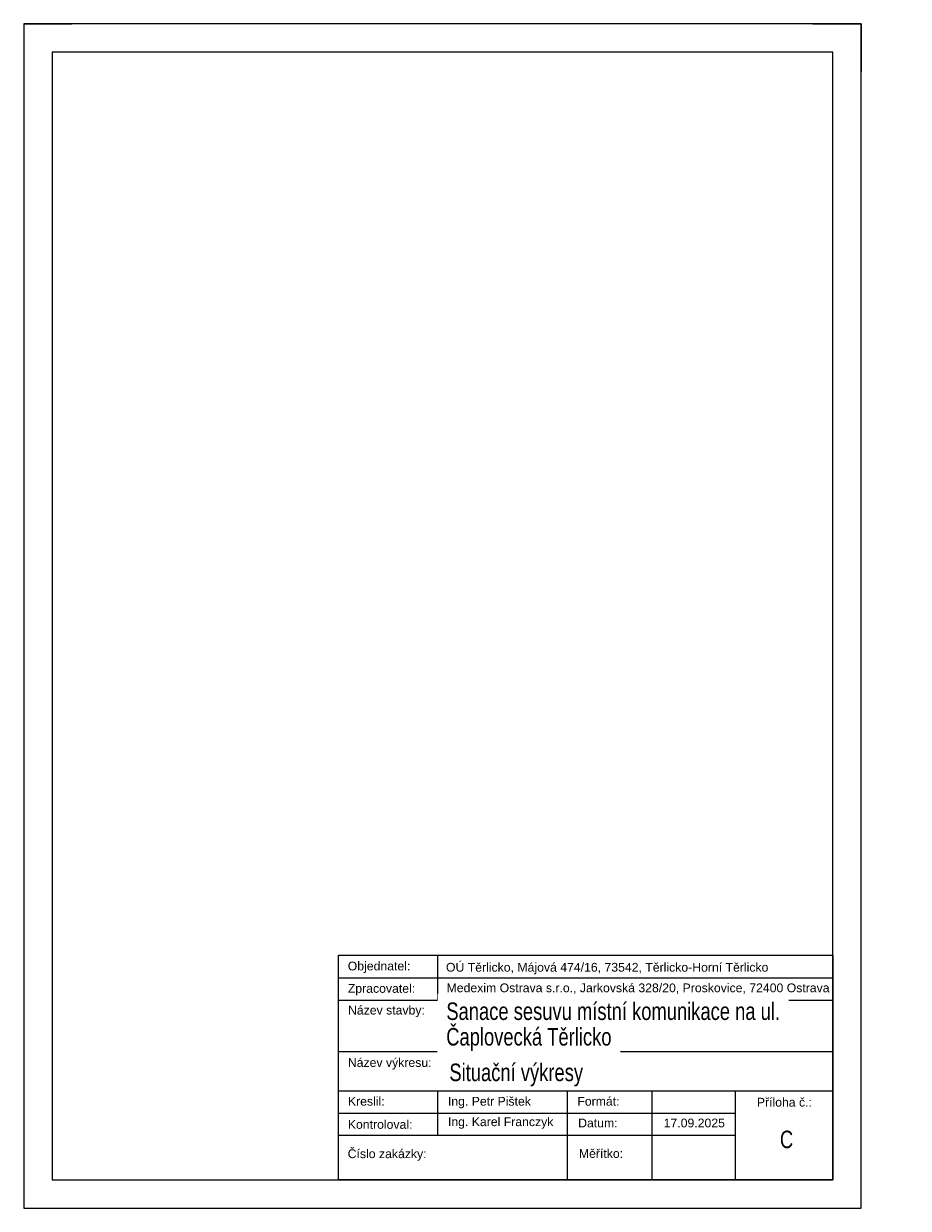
# Model space of a CAD drawing. Header units: metres. Extents: x 2307 to 3640, y -58 to 2094.
# Tile 8 of 10: x 2974 to 3196, y 1797 to 2094. Entities that reach past the tile are written whole.
import ezdxf

# ---------------------------------------------------------------- set-up
doc = ezdxf.new("R2010")
doc.units = ezdxf.units.M
doc.layers.add('Vrstva 1', color=7, linetype='Continuous', lineweight=0)
doc.layers.add('Vrstva 28', color=7, linetype='Continuous', lineweight=0)
doc.styles.add('default', font='cs_Italics.shx', dxfattribs={"height": 2.7432})

# ---------------------------------------------------------------- blocks, each defined once
blk = doc.blocks.new('*U4')
for p, q in [((0, 297), (12.1, 297)), ((197.9, 297), (210, 297)), ((210, 297), (210, 284.9)), ((210, 0), (210, 12.1))]:
    blk.add_line(p, q)
at = {"flags": 128}
for points in [[(0, 0), (210, 0), (210, 297), (0, 297)], [(7.1, 7.1), (202.9, 7.1), (202.9, 289.9), (7.1, 289.9)]]:
    blk.add_lwpolyline(points, close=True, dxfattribs=at)

msp = doc.modelspace()

# ---------------------------------------------------------------- linework, layer by layer
at = {"layer": 'Vrstva 1', "color": 7, "linetype": 'Continuous', "lineweight": 0}
for p, q in [((3077.6, 1860.82), (3077.6, 1849.55)), ((3176.78, 1860.82), (3176.78, 1804.47)), ((3052.81, 1855.18), (3176.78, 1855.18)), ((3052.81, 1849.55), (3176.78, 1849.55)), ((3052.82, 1836.69), (3176.78, 1836.69)), ((3052.81, 1826.85), (3176.78, 1826.85)), ((3077.6, 1826.85), (3077.6, 1815.74)), ((3110.18, 1826.85), (3110.18, 1804.47)), ((3131.35, 1826.85), (3131.35, 1804.47)), ((3152.25, 1826.85), (3152.25, 1804.47)), ((3052.81, 1821.21), (3152.25, 1821.21)), ((3052.81, 1815.74), (3152.25, 1815.74))]:
    msp.add_line(p, q, dxfattribs=at)
at = {"layer": 'Vrstva 1', "color": 7, "linetype": 'Continuous', "lineweight": 0, "flags": 128}
msp.add_lwpolyline([(3052.81, 1860.82), (3176.78, 1860.82), (3176.78, 1804.47), (3052.81, 1804.47), (3052.81, 1860.82)], close=True, dxfattribs=at)

# ---------------------------------------------------------------- block references
msp.add_blockref('*U4', (2973.88, 1797.37))

# ---------------------------------------------------------------- next in the draw order: texts
at = {"layer": 'Vrstva 28', "color": 7, "linetype": 'Continuous', "lineweight": 0, "attachment_point": 1, "line_spacing_factor": 0.6, "style": 'default', "bg_fill": 3, "bg_fill_color": 7}
for s, insert, char_height, box_fill_scale, bg_fill_transparency in [('\\f@Arial Unicode MS|b0|i0|c238238|p39;Objednatel:', (3055.13, 1859.22), 2.1969, 1.111111, 5832784), ('\\f@Arial Unicode MS|b0|i0|c238238|p39;OÚ Těrlicko, Májová 474/16, 73542, Těrlicko-Horní Těrlicko', (3079.76, 1858.9), 2.1969, 1.111111, 7340122), ('\\f@Arial Unicode MS|b0|i0|c238238|p39;Zpracovatel:', (3055.15, 1853.6), 2.1969, 1.111111, 0), ('\\f@Arial Unicode MS|b0|i0|c238238|p39;Medexim Ostrava s.r.o., Jarkovská 328/20, Proskovice, 72400 Ostrava', (3079.91, 1853.74), 2.19694, 1.111111, 14286927), ('\\f@Arial Unicode MS|b0|i0|c238238|p39;Název stavby:', (3055.2, 1848.15), 2.1969, 1.111111, 14745678), ('\\f@Arial Unicode MS|b0|i0|c238238|p39;Název výkresu:', (3055.16, 1835.02), 2.1969, 1.111111, 14745678), ('{\\f@Arial Unicode MS|b0|i0|c238|p39;\\W0.75;Situační výkresy}', (3080.61, 1833.65), 4.3939, 1.055556, 14745690), ('\\f@Arial Unicode MS|b0|i0|c238238|p39;Kreslil:', (3055.17, 1825.31), 2.1969, 1.111111, 6422607), ('{\\f@Arial Unicode MS|b0|i0|c0|p39;Ing. Petr Pištek}', (3080.24, 1825.31), 2.1969, 1.111111, 1769556), ('\\f@Arial Unicode MS|b0|i0|c238238|p39;Formát:', (3112.7, 1825.31), 2.1969, 1.111111, 1769556), ('\\f@Arial Unicode MS|b0|i0|c238238|p39;Příloha č.:', (3157.7, 1825.07), 2.1969, 1.111111, 5832784), ('\\f@Arial Unicode MS|b0|i0|c238238|p39;Kontroloval:', (3055.15, 1819.5), 2.1969, 1.111111, 7471179), ('\\f@Arial Unicode MS|b0|i0|c238238|p39;Ing. Karel Franczyk', (3080.25, 1820.17), 2.1969, 1.111111, 7209033), ('\\f@Arial Unicode MS|b0|i0|c238238|p39;Datum:', (3112.9, 1819.86), 2.1969, 1.111111, 1769549), ('{\\f@Arial Unicode MS|b0|i0|c238|p39;17.09.2025}', (3134.34, 1819.86), 2.1969, 1.111111, 3407920), ('{\\f@Arial Unicode MS|b0|i0|c238|p39;\\W0.75;C}', (3163.49, 1816.84), 4.3939, 1.055556, 5832784), ('\\f@Arial Unicode MS|b0|i0|c238238|p39;Číslo zakázky:', (3055.11, 1812.15), 2.1969, 1.111111, 15532300), ('\\f@Arial Unicode MS|b0|i0|c238238|p39;Měřítko:', (3113.08, 1812.21), 2.1969, 1.111111, 1769549)]:
    msp.add_mtext(s, dxfattribs=dict(at, insert=insert, char_height=char_height, box_fill_scale=box_fill_scale, bg_fill_transparency=bg_fill_transparency))

# ---------------------------------------------------------------- next in the draw order: texts
at = {"layer": 'Vrstva 28', "color": 7, "linetype": 'Continuous', "lineweight": 0, "insert": (3079.85, 1848.98), "char_height": 4.3939, "attachment_point": 1, "line_spacing_factor": 0.6, "style": 'default', "bg_fill": 2}
msp.add_mtext('{\\f@Arial Unicode MS|b0|i0|c238|p39;\\W0.75;Sanace sesuvu místní komunikace na ul.}', dxfattribs=at)

# ---------------------------------------------------------------- next in the draw order: texts
at = {"layer": 'Vrstva 28', "color": 7, "linetype": 'Continuous', "lineweight": 0, "insert": (3079.82, 1842.57), "char_height": 4.3939, "attachment_point": 1, "line_spacing_factor": 0.6, "style": 'default', "bg_fill": 2}
msp.add_mtext('{\\f@Arial Unicode MS|b0|i0|c238|p39;\\W0.75;Čaplovecká Těrlicko}', dxfattribs=at)

doc.saveas('drawing.dxf')
